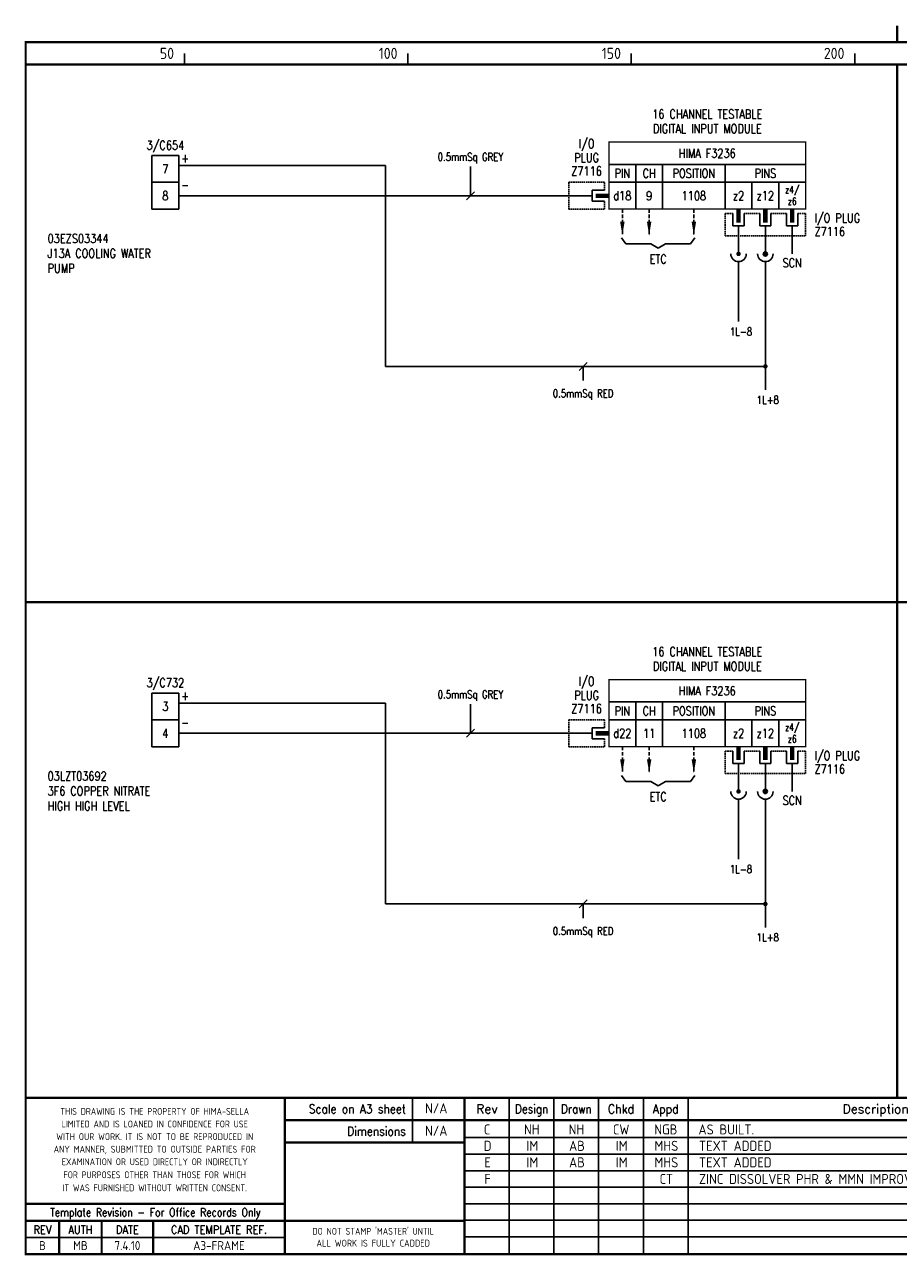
# Model space of a CAD drawing. Extents: x 14 to 408, y 0 to 275.
# Tile 1 of 2: x 14 to 210, y 0 to 275. Entities that reach past the tile are written whole.
import ezdxf
from ezdxf.enums import TextEntityAlignment as Align

# ---------------------------------------------------------------- set-up
doc = ezdxf.new("R2010")
doc.units = 0
doc.header["$LTSCALE"] = 0.25
doc.header["$MEASUREMENT"] = 0
doc.linetypes.add('HIDDEN2', pattern=[4.7625, 3.175, -1.5875])
doc.layers.get('0').update_dxf_attribs({"color": 41, "linetype": 'CONTINUOUS'})
for name, color, linetype in [('00-DRG_FRAME', 12, 'CONTINUOUS'), ('01-DRAW', 7, 'CONTINUOUS'), ('051-TEXT', 2, 'CONTINUOUS'), ('DIM', 3, 'CONTINUOUS'), ('LAB', 2, 'CONTINUOUS'), ('RACK', 2, 'CONTINUOUS'), ('SLOT', 2, 'CONTINUOUS'), ('SNA', 2, 'CONTINUOUS'), ('TEXT', 2, 'CONTINUOUS'), ('TPOL', 3, 'CONTINUOUS'), ('XR_FUNCTION', 2, 'CONTINUOUS'), ('XR_MAIN', 2, 'CONTINUOUS')]:
    doc.layers.add(name, color=color, linetype=linetype)
doc.styles.add('CROSSREF', font='romans.shx', dxfattribs={"width": 0.8, "height": 2})
doc.styles.add('FUNCTION', font='ROMANS.shx', dxfattribs={"width": 0.8, "height": 2.5})
doc.styles.add('ISO', font='iso.shx')
doc.styles.add('PINS', font='ROMANS.shx', dxfattribs={"width": 0.8, "height": 2.5})
doc.styles.add('RACK', font='ROMANS.shx', dxfattribs={"width": 0.8, "height": 2.5})
doc.styles.add('ROMAND', font='ROMAND')
doc.styles.add('ROMANS', font='romans.shx', dxfattribs={"width": 0.8})
doc.styles.add('SLOT', font='romans.shx', dxfattribs={"width": 0.8, "height": 2})
doc.styles.add('SYMBOL', font='ROMANS.shx', dxfattribs={"width": 0.8, "height": 20})

# ---------------------------------------------------------------- blocks, each defined once
blk = doc.blocks.new('A3-REVA')
at = {"layer": '051-TEXT', "style": 'ISO'}
for tag, p in [('DESIGNED', (292.01, 31.7)), ('A', (117.73, 27.28)), ('DES', (127.73, 27.28)), ('DRN', (137.73, 27.28)), ('CHKD', (147.73, 27.28)), ('APPD', (157.73, 27.28)), ('DATE', (256, 27.28)), ('DRAWN', (291.72, 26.77)), ('CHECKED', (291.72, 21.89)), ('APPD', (291.65, 16.79)), ('DATE', (291.92, 11.96))]:
    blk.add_attdef(tag, text='', height=2.25, dxfattribs=at).set_placement(p, align=Align.CENTER)
blk.add_attdef('DESCRIPTION', (165.03, 27.28), '', height=2.25, dxfattribs=at)
blk = doc.blocks.new('A3-REVB')
at = {"layer": '051-TEXT', "style": 'ISO'}
for tag, p in [('A', (124.85, -20.36)), ('DES', (134.85, -20.36)), ('DRN', (144.85, -20.36)), ('CHKD', (154.85, -20.36)), ('APPD', (164.85, -20.36)), ('DATE', (263.12, -20.36))]:
    blk.add_attdef(tag, text='', height=2.25, dxfattribs=at).set_placement(p, align=Align.CENTER)
blk.add_attdef('DESCRIPTION', (172.15, -20.36), '', height=2.25, dxfattribs=at)
blk = doc.blocks.new('A3-CONTRACT')
at = {"layer": '051-TEXT', "color": 41, "style": 'ISO'}
for tag, height, p in [('SCALE', 2.25, (106.71, 31.82)), ('DIMS', 2.25, (106.71, 26.8)), ('CONTRACT', 4.5, (344.94, 3.1)), ('CAD-REF', 2.25, (283.73, 1.84))]:
    blk.add_attdef(tag, text='', height=height, dxfattribs=at).set_placement(p, align=Align.CENTER)
for tag, p in [('TITLE_2', (303.86, 17.28)), ('TITLE_3', (303.79, 12.78))]:
    blk.add_attdef(tag, p, '', height=2.25, dxfattribs=at)
blk = doc.blocks.new('F3236-09')
for p, q in [((44, 7), (0, 7)), ((6, 7), (6, -3)), ((12, 7), (12, -3)), ((26, 7), (26, -3)), ((44, 3), (0, 3)), ((32, 3), (32, -3)), ((38, 3), (38, -3)), ((-3.75, 0), (-9, 0)), ((-3.75, 1.25), (-3.75, -1.25)), ((-1, 1.25), (-3.75, 1.25)), ((-3.75, -1.25), (-1, -1.25)), ((27.75, -4), (27.75, -6.75)), ((30.25, -6.75), (30.25, -4)), ((33.75, -4), (33.75, -6.75)), ((36.25, -6.75), (36.25, -4)), ((39.75, -4), (39.75, -6.75)), ((42.25, -6.75), (42.25, -4)), ((27.75, -6.75), (30.25, -6.75)), ((29, -6.75), (29, -9)), ((33.75, -6.75), (36.25, -6.75)), ((35, -6.75), (35, -9)), ((39.75, -6.75), (42.25, -6.75)), ((41, -6.75), (41, -9)), ((41, -13), (41, -9))]:
    blk.add_line(p, q)
at = {"const_width": 0.3}
blk.add_lwpolyline([(44, 12), (0, 12), (0, -3), (44, -3)], close=True, dxfattribs=at)
at = {"color": 3, "linetype": 'HIDDEN2', "ltscale": 0.4}
for points in [[(-1, 1.25), (-1, 3), (-9, 3), (-9, -3), (-1, -3), (-1, -1.25)], [(27.75, -4), (26, -4), (26, -9), (44, -9), (44, -4), (42.25, -4)], [(33.75, -4), (30.25, -4)], [(39.75, -4), (36.25, -4)]]:
    blk.add_lwpolyline(points, dxfattribs=at)
blk.add_lwpolyline([(-3, 0, 1, 1, 0), (0, 0, 0.5, 0.5, 0)], format="xyseb")
at = {"const_width": 1}
for points in [[(29, -6), (29, -3)], [(35, -6), (35, -3)], [(41, -6), (41, -3)]]:
    blk.add_lwpolyline(points, dxfattribs=at)
at = {"layer": 'LAB', "style": 'PINS', "width": 0.8, "flags": 1}
blk.add_attdef('LAB1', text='', height=1.5, dxfattribs=at).set_placement((48, 2.5), align=Align.MIDDLE_LEFT)
at = {"layer": 'RACK', "style": 'RACK', "width": 0.8}
blk.add_attdef('SLOT', text='', height=2, dxfattribs=at).set_placement((19, 0), align=Align.MIDDLE)
at = {"layer": 'SLOT', "style": 'SLOT', "width": 0.8}
blk.add_attdef('ADD1', text='', height=2, dxfattribs=at).set_placement((9, 0), align=Align.MIDDLE)
at = {"layer": 'SNA', "style": 'SYMBOL', "width": 0.8, "flags": 1}
blk.add_attdef('SNA', (48, 8), '', height=1.5, dxfattribs=at)
at = {"layer": 'TEXT', "style": 'ROMANS', "width": 0.8}
for s, p in [('16 CHANNEL TESTABLE', (22, 17.25)), ('DIGITAL INPUT MODULE', (22, 14))]:
    blk.add_text(s, height=2, dxfattribs=at).set_placement(p, align=Align.CENTER)
for s, height, p in [('I/O', 2, (-5, 11.5)), ('PLUG', 2, (-5, 8.5)), ('HIMA F3236', 2, (22, 9.5)), ('Z7116', 2, (-5, 5.5)), ('PIN', 2, (3, 5)), ('CH', 2, (9, 5)), ('POSITION', 2, (19, 5)), ('PINS', 2, (35, 5)), ('d18', 2, (3, 0)), ('z2', 2, (29, 0)), ('z12', 2, (35, 0)), ('z4/', 1.6, (41, 1.25)), ('z6', 1.6, (41, -1.25)), ('SCN', 2, (41, -15))]:
    blk.add_text(s, height=height, dxfattribs=at).set_placement(p, align=Align.MIDDLE)
for s, p in [('I/O PLUG', (46, -5)), ('Z7116', (46, -8))]:
    blk.add_text(s, height=2, dxfattribs=at).set_placement(p, align=Align.MIDDLE_LEFT)
at = {"layer": 'TPOL', "style": 'PINS', "width": 0.8, "flags": 1}
blk.add_attdef('CN2', text='', height=1, dxfattribs=at).set_placement((-9, 0), align=Align.MIDDLE_LEFT)
at = {"layer": 'TPOL', "color": 2, "style": 'PINS', "width": 0.8}
blk.add_attdef('CN1', text='', height=2, dxfattribs=at).set_placement((3, 0), align=Align.MIDDLE)
at = {"layer": 'TPOL', "style": 'PINS', "width": 0.8, "flags": 1}
for tag, p in [('CN3', (29, -9)), ('CN4', (35, -9))]:
    blk.add_attdef(tag, text='', height=1, dxfattribs=at).set_placement(p, align=Align.BOTTOM_CENTER)
at = {"layer": 'XR_FUNCTION', "style": 'FUNCTION', "width": 0.8, "flags": 1}
blk.add_attdef('XR_FUNCTION', (48, 10), '', height=1.5, dxfattribs=at)
at = {"layer": 'XR_MAIN', "style": 'CROSSREF', "width": 0.8, "flags": 1}
blk.add_attdef('XR_MAIN', (48, 4), '', height=1.5, dxfattribs=at)
blk = doc.blocks.new('F3236-11')
for p, q in [((44, 7), (0, 7)), ((6, 7), (6, -3)), ((12, 7), (12, -3)), ((26, 7), (26, -3)), ((44, 3), (0, 3)), ((32, 3), (32, -3)), ((38, 3), (38, -3)), ((-3.75, 0), (-9, 0)), ((-3.75, 1.25), (-3.75, -1.25)), ((-1, 1.25), (-3.75, 1.25)), ((-3.75, -1.25), (-1, -1.25)), ((27.75, -4), (27.75, -6.75)), ((30.25, -6.75), (30.25, -4)), ((33.75, -4), (33.75, -6.75)), ((36.25, -6.75), (36.25, -4)), ((39.75, -4), (39.75, -6.75)), ((42.25, -6.75), (42.25, -4)), ((27.75, -6.75), (30.25, -6.75)), ((29, -6.75), (29, -9)), ((33.75, -6.75), (36.25, -6.75)), ((35, -6.75), (35, -9)), ((39.75, -6.75), (42.25, -6.75)), ((41, -6.75), (41, -9)), ((41, -13), (41, -9))]:
    blk.add_line(p, q)
at = {"const_width": 0.3}
blk.add_lwpolyline([(44, 12), (0, 12), (0, -3), (44, -3)], close=True, dxfattribs=at)
at = {"color": 3, "linetype": 'HIDDEN2', "ltscale": 0.4}
for points in [[(-1, 1.25), (-1, 3), (-9, 3), (-9, -3), (-1, -3), (-1, -1.25)], [(27.75, -4), (26, -4), (26, -9), (44, -9), (44, -4), (42.25, -4)], [(33.75, -4), (30.25, -4)], [(39.75, -4), (36.25, -4)]]:
    blk.add_lwpolyline(points, dxfattribs=at)
blk.add_lwpolyline([(-3, 0, 1, 1, 0), (0, 0, 0.5, 0.5, 0)], format="xyseb")
at = {"const_width": 1}
for points in [[(29, -6), (29, -3)], [(35, -6), (35, -3)], [(41, -6), (41, -3)]]:
    blk.add_lwpolyline(points, dxfattribs=at)
at = {"layer": 'LAB', "style": 'PINS', "width": 0.8, "flags": 1}
blk.add_attdef('LAB1', text='', height=1.5, dxfattribs=at).set_placement((48, 2.5), align=Align.MIDDLE_LEFT)
at = {"layer": 'RACK', "style": 'RACK', "width": 0.8}
blk.add_attdef('SLOT', text='', height=2, dxfattribs=at).set_placement((19, 0), align=Align.MIDDLE)
at = {"layer": 'SLOT', "style": 'SLOT', "width": 0.8}
blk.add_attdef('ADD1', text='', height=2, dxfattribs=at).set_placement((9, 0), align=Align.MIDDLE)
at = {"layer": 'SNA', "style": 'SYMBOL', "width": 0.8, "flags": 1}
blk.add_attdef('SNA', (48, 8), '', height=1.5, dxfattribs=at)
at = {"layer": 'TEXT', "style": 'ROMANS', "width": 0.8}
for s, p in [('16 CHANNEL TESTABLE', (22, 17.25)), ('DIGITAL INPUT MODULE', (22, 14))]:
    blk.add_text(s, height=2, dxfattribs=at).set_placement(p, align=Align.CENTER)
for s, height, p in [('I/O', 2, (-5, 11.5)), ('PLUG', 2, (-5, 8.5)), ('HIMA F3236', 2, (22, 9.5)), ('Z7116', 2, (-5, 5.5)), ('PIN', 2, (3, 5)), ('CH', 2, (9, 5)), ('POSITION', 2, (19, 5)), ('PINS', 2, (35, 5)), ('d22', 2, (3, 0)), ('z2', 2, (29, 0)), ('z12', 2, (35, 0)), ('z4/', 1.6, (41, 1.25)), ('z6', 1.6, (41, -1.25)), ('SCN', 2, (41, -15))]:
    blk.add_text(s, height=height, dxfattribs=at).set_placement(p, align=Align.MIDDLE)
for s, p in [('I/O PLUG', (46, -5)), ('Z7116', (46, -8))]:
    blk.add_text(s, height=2, dxfattribs=at).set_placement(p, align=Align.MIDDLE_LEFT)
at = {"layer": 'TPOL', "style": 'PINS', "width": 0.8, "flags": 1}
blk.add_attdef('CN2', text='', height=1, dxfattribs=at).set_placement((-9, 0), align=Align.MIDDLE_LEFT)
at = {"layer": 'TPOL', "color": 2, "style": 'PINS', "width": 0.8}
blk.add_attdef('CN1', text='', height=2, dxfattribs=at).set_placement((3, 0), align=Align.MIDDLE)
at = {"layer": 'TPOL', "style": 'PINS', "width": 0.8, "flags": 1}
for tag, p in [('CN3', (29, -9)), ('CN4', (35, -9))]:
    blk.add_attdef(tag, text='', height=1, dxfattribs=at).set_placement(p, align=Align.BOTTOM_CENTER)
at = {"layer": 'XR_FUNCTION', "style": 'FUNCTION', "width": 0.8, "flags": 1}
blk.add_attdef('XR_FUNCTION', (48, 10), '', height=1.5, dxfattribs=at)
at = {"layer": 'XR_MAIN', "style": 'CROSSREF', "width": 0.8, "flags": 1}
blk.add_attdef('XR_MAIN', (48, 4), '', height=1.5, dxfattribs=at)

msp = doc.modelspace()

# ---------------------------------------------------------------- linework, layer by layer
at = {"layer": '00-DRG_FRAME'}
for p, q in [((50, 266.5), (50, 269)), ((100, 266.5), (100, 269)), ((150, 266.5), (150, 269)), ((200, 266.5), (200, 269)), ((101.01, 35.5), (101.01, 25.5)), ((122.7, 35.5), (122.7, 0.5)), ((132.7, 0.5), (132.7, 35.5)), ((142.7, 0.5), (142.7, 35.5)), ((152.7, 35.5), (152.7, 0.5)), ((162.7, 35.5), (162.7, 0.5)), ((265, 26.59), (112.7, 26.59)), ((265, 22.89), (112.7, 22.89)), ((265, 19.19), (112.7, 19.19)), ((265, 15.49), (112.7, 15.49)), ((265, 11.79), (112.7, 11.79)), ((265, 8.09), (112.7, 8.09)), ((72.5, 4.25), (14.5, 4.25)), ((265, 4.39), (112.7, 4.39))]:
    msp.add_line(p, q, dxfattribs=at)
at = {"layer": '00-DRG_FRAME', "const_width": 0.5}
for points in [[(209.5, 271.5), (209.5, 275.18)], [(209.5, 271.5), (209.5, 275.18)], [(14.5, 266.5), (404.5, 266.5)], [(209.5, 35.5), (209.5, 266.5)], [(14.5, 146.31), (404.5, 146.31)], [(404.5, 35.5), (14.5, 35.5)], [(72.5, 0.5), (72.5, 35.5)], [(112.7, 0.5), (112.7, 35.5)], [(265, 30.5), (72.5, 30.5)], [(112.7, 25.5), (72.5, 25.5)], [(14.5, 11.75), (72.5, 11.75)], [(14.5, 8), (72.5, 8)], [(22, 0.5), (22, 8)], [(31.5, 0.5), (31.5, 8)], [(43, 0.5), (43, 8)], [(112.7, 8), (72.5, 8)]]:
    msp.add_lwpolyline(points, dxfattribs=at)
msp.add_lwpolyline([(14.5, 0.5), (404.5, 0.5), (404.5, 271.5), (14.5, 271.5)], close=True, dxfattribs=at)
at = {"layer": '01-DRAW'}
for p, q in [((42.75, 246.17), (48.75, 246.17)), ((42.75, 240.17), (42.75, 246.17)), ((48.75, 246.17), (48.75, 240.17)), ((48.75, 243.92), (95, 243.92)), ((95, 243.92), (95, 199.01)), ((42.75, 234.17), (42.75, 240.17)), ((48.75, 240.17), (42.75, 240.17)), ((48.75, 240.17), (48.75, 234.17)), ((136, 237.17), (48.75, 237.17)), ((47.07, 234.17), (42.75, 234.17)), ((42.75, 234.17), (48.75, 234.17)), ((147.8, 227.73), (148.77, 226.43)), ((148.77, 226.43), (154.38, 226.43)), ((154.38, 226.43), (156, 225.46)), ((157.62, 226.43), (156, 225.46)), ((157.62, 226.43), (163.23, 226.43)), ((164.2, 227.73), (163.23, 226.43)), ((174, 228.17), (174, 224.17)), ((180, 228.17), (180, 224.17)), ((180, 228.17), (180, 224.17)), ((174, 222.44), (174, 209.04)), ((180, 222.44), (180, 193.79)), ((180, 222.44), (180, 193.79)), ((180, 199.01), (95, 199.01)), ((42.75, 125.98), (48.75, 125.98)), ((42.75, 119.98), (42.75, 125.98)), ((48.75, 125.98), (48.75, 119.98)), ((48.75, 123.73), (95, 123.73)), ((95, 123.73), (95, 78.82)), ((42.75, 113.98), (42.75, 119.98)), ((48.75, 119.98), (42.75, 119.98)), ((48.75, 119.98), (48.75, 113.98)), ((136, 116.98), (48.75, 116.98)), ((47.07, 113.98), (42.75, 113.98)), ((42.75, 113.98), (48.75, 113.98)), ((147.8, 107.53), (148.77, 106.24)), ((164.2, 107.53), (163.23, 106.24)), ((174, 107.98), (174, 103.98)), ((180, 107.98), (180, 103.98)), ((180, 107.98), (180, 103.98)), ((148.77, 106.24), (154.38, 106.24)), ((154.38, 106.24), (156, 105.26)), ((157.62, 106.24), (156, 105.26)), ((157.62, 106.24), (163.23, 106.24)), ((174, 102.25), (174, 88.85)), ((180, 102.25), (180, 73.59)), ((180, 102.25), (180, 73.59)), ((180, 78.82), (95, 78.82))]:
    msp.add_line(p, q, dxfattribs=at)
at = {"layer": '01-DRAW', "linetype": 'HIDDEN2'}
for p, q in [((148, 234.17), (148, 228.34)), ((154, 234.17), (154, 228.34)), ((164, 234.17), (164, 228.34)), ((148, 113.98), (148, 108.15)), ((154, 113.98), (154, 108.15)), ((164, 113.98), (164, 108.15))]:
    msp.add_line(p, q, dxfattribs=at)
at = {"layer": '01-DRAW', "const_width": 0.5}
for points in [[(173.75, 224.17, 1), (174.25, 224.17, 1)], [(179.75, 224.17, 1), (180.25, 224.17, 1)], [(179.75, 199.01, 1), (180.25, 199.01, 1)], [(173.75, 103.98, 1), (174.25, 103.98, 1)], [(179.75, 103.98, 1), (180.25, 103.98, 1)], [(179.75, 78.82, 1), (180.25, 78.82, 1)]]:
    msp.add_lwpolyline(points, format="xyb", close=True, dxfattribs=at)
at = {"layer": '01-DRAW'}
for centre, radius in [((180, 224.17), 0.475), ((180, 224.17), 0.389), ((180, 224.17), 0.302), ((180, 224.17), 0.216), ((180, 224.17), 0.13), ((180, 224.17), 0.0432), ((180, 103.98), 0.475), ((180, 103.98), 0.389), ((180, 103.98), 0.302), ((180, 103.98), 0.216), ((180, 103.98), 0.13), ((180, 103.98), 0.0432)]:
    msp.add_circle(centre, radius, dxfattribs=at)
for centre in [(174, 224.17), (180, 224.17), (180, 224.17), (174, 103.98), (180, 103.98), (180, 103.98)]:
    msp.add_arc(centre, 1.73, 180, 0, dxfattribs=at)
for points in [[(148.5, 231.36), (147.5, 231.36), (148, 228.34)], [(154.5, 231.36), (153.5, 231.36), (154, 228.34)], [(164.5, 231.36), (163.5, 231.36), (164, 228.34)], [(148.5, 111.17), (147.5, 111.17), (148, 108.15)], [(154.5, 111.17), (153.5, 111.17), (154, 108.15)], [(164.5, 111.17), (163.5, 111.17), (164, 108.15)]]:
    msp.add_solid(points, dxfattribs=at)
at = {"layer": 'DIM'}
for p, q in [((114, 237.17), (114, 243.72)), ((113.1, 236.27), (114.9, 238.07)), ((138.31, 198.11), (140.11, 199.91)), ((139.21, 195.83), (139.21, 199.01)), ((114, 116.98), (114, 123.52)), ((113.1, 116.08), (114.9, 117.88)), ((138.31, 77.92), (140.11, 79.72)), ((139.21, 75.64), (139.21, 78.82))]:
    msp.add_line(p, q, dxfattribs=at)

# ---------------------------------------------------------------- block references
at = {"layer": '00-DRG_FRAME'}
for name, p, values in [('A3-CONTRACT', (-0.35, 0.19), {'TITLE_2': 'ICI SYNETIX SCHEDULE - No.3 AND No.7 PLANTS', 'TITLE_3': 'FISHER-ROSEMOUNTP.O. No.  99003994', 'CAD-REF': '10265-P3-093', 'CONTRACT': 'C10265H-P3', 'SCALE': 'N/A', 'DIMS': 'N/A'}), ('A3-REVB', (-7, 43.98), {'A': 'D', 'DES': 'IM', 'DRN': 'AB', 'CHKD': 'IM', 'APPD': 'MHS', 'DESCRIPTION': 'TEXT ADDED', 'DATE': '11.08.11'}), ('A3-REVB', (-7, 40.28), {'A': 'E', 'DES': 'IM', 'DRN': 'AB', 'CHKD': 'IM', 'APPD': 'MHS', 'DESCRIPTION': 'TEXT ADDED', 'DATE': '06.10.11'}), ('A3-REVB', (-7, 36.58), {'A': 'F', 'APPD': 'CT', 'DESCRIPTION': 'ZINC DISSOLVER PHR & MMN IMPROVEMENTS', 'DATE': '11.08.11'})]:
    msp.add_blockref(name, p, dxfattribs=at).add_auto_attribs(values)
ref = msp.add_blockref('A3-REVA', (0, 0), dxfattribs=at)
ref.add_attrib('A', 'C', dxfattribs={"layer": '051-TEXT', "height": 2.25, "style": 'ISO'}).set_placement((117.73, 27.28), align=Align.CENTER)
ref.add_attrib('DES', 'NH', dxfattribs={"layer": '051-TEXT', "height": 2.25, "style": 'ISO'}).set_placement((127.73, 27.28), align=Align.CENTER)
ref.add_attrib('DRN', 'NH', dxfattribs={"layer": '051-TEXT', "height": 2.25, "style": 'ISO'}).set_placement((137.73, 27.28), align=Align.CENTER)
ref.add_attrib('CHKD', 'CW', dxfattribs={"layer": '051-TEXT', "height": 2.25, "style": 'ISO'}).set_placement((147.73, 27.28), align=Align.CENTER)
ref.add_attrib('APPD', 'NGB', dxfattribs={"layer": '051-TEXT', "height": 2.25, "style": 'ISO'}).set_placement((157.73, 27.28), align=Align.CENTER)
ref.add_attrib('DESCRIPTION', 'AS BUILT.', (165.03, 27.28), dxfattribs={"layer": '051-TEXT', "height": 2.25, "style": 'ISO'})
ref.add_attrib('DATE', '06.06.00', dxfattribs={"layer": '051-TEXT', "height": 2.25, "style": 'ISO'}).set_placement((256, 27.28), align=Align.CENTER)
ref.add_attrib('DESIGNED', 'NH', dxfattribs={"layer": '051-TEXT', "height": 2.25, "style": 'ISO'}).set_placement((292.01, 31.7), align=Align.CENTER)
ref.add_attrib('DRAWN', 'NH', dxfattribs={"layer": '051-TEXT', "height": 2.25, "style": 'ISO'}).set_placement((291.72, 26.77), align=Align.CENTER)
ref.add_attrib('CHECKED', 'CW', dxfattribs={"layer": '051-TEXT', "height": 2.25, "style": 'ISO'}).set_placement((291.72, 21.89), align=Align.CENTER)
ref.add_attrib('APPD', 'NGB', dxfattribs={"layer": '051-TEXT', "height": 2.25, "style": 'ISO'}).set_placement((291.65, 16.79), align=Align.CENTER)
ref.add_attrib('DATE', '29.03.00', dxfattribs={"layer": '051-TEXT', "height": 2.25, "style": 'ISO'}).set_placement((291.92, 11.96), align=Align.CENTER)
at = {"layer": '01-DRAW'}
for name, p, values in [('F3236-09', (145, 237.17), {'CN1': 'd18', 'SLOT': '1108', 'ADD1': '9'}), ('F3236-11', (145, 116.98), {'CN1': 'd22', 'SLOT': '1108', 'ADD1': '11'})]:
    msp.add_blockref(name, p, dxfattribs=at).add_auto_attribs(values)

# ---------------------------------------------------------------- texts
at = {"layer": '00-DRG_FRAME', "style": 'ISO'}
for s, p in [('50', (47.69, 267.75)), ('100', (97.69, 267.75)), ('150', (147.69, 267.75)), ('200', (197.69, 267.75))]:
    msp.add_text(s, height=2.5, dxfattribs=at).set_placement(p, align=Align.RIGHT)
at = {"layer": '00-DRG_FRAME', "color": 3, "style": 'ISO'}
for s, width, p in [('THIS DRAWING IS THE PROPERTY OF HIMA-SELLA', 0.9, (43.36, 32.44)), ("DO NOT STAMP 'MASTER' UNTIL", 0.95, (92.25, 5.79))]:
    msp.add_text(s, height=1.53, dxfattribs=dict(at, width=width)).set_placement(p, align=Align.MIDDLE)
at = {"layer": '00-DRG_FRAME', "color": 4, "style": 'ROMAND', "width": 0.87}
for s, p in [('Scale on A3 sheet', (99.54, 32)), ('Dimensions', (99.54, 27.01))]:
    msp.add_text(s, height=2, dxfattribs=at).set_placement(p, align=Align.RIGHT)
at = {"layer": '00-DRG_FRAME', "color": 4, "style": 'ROMAND'}
for s, p in [('Rev', (117.7, 32)), ('Description', (204.69, 32))]:
    msp.add_text(s, height=2, dxfattribs=at).set_placement(p, align=Align.CENTER)
for s, width, p in [('Design', 0.85, (127.7, 32)), ('Drawn', 0.85, (137.7, 32)), ('Chkd', 0.9, (147.7, 32)), ('Appd', 0.9, (157.7, 32))]:
    msp.add_text(s, height=2, dxfattribs=dict(at, width=width)).set_placement(p, align=Align.CENTER)
at = {"layer": '00-DRG_FRAME', "color": 3, "style": 'ISO'}
for s, width, p in [('LIMITED AND IS LOANED IN CONFIDENCE FOR USE', 0.9, (43.36, 29.62)), ('WITH OUR WORK. IT IS NOT TO BE REPRODUCED IN', 0.87, (43.36, 26.81)), ('ANY MANNER, SUBMITTED TO OUTSIDE PARTIES FOR', 0.87, (43.36, 23.99)), ('EXAMINATION OR USED DIRECTLY OR INDIRECTLY', 0.9, (43.36, 21.18)), ('FOR PURPOSES OTHER THAN THOSE FOR WHICH', 0.9, (43.36, 18.27)), ('IT WAS FURNISHED WITHOUT WRITTEN CONSENT.', 0.9, (43.36, 15.35))]:
    msp.add_text(s, height=1.53, dxfattribs=dict(at, width=width)).set_placement(p, align=Align.MIDDLE_CENTER)
at = {"layer": '00-DRG_FRAME', "color": 4, "style": 'ROMAND'}
for s, width, p in [('Template Revision - For Office Records Only', 0.85, (43.5, 9.62)), ('REV', 0.9, (18.25, 6)), ('AUTH', 0.9, (26.75, 6)), ('DATE', 0.9, (37.25, 6)), ('CAD TEMPLATE REF.', 0.9, (57.75, 6))]:
    msp.add_text(s, height=1.8, dxfattribs=dict(at, width=width)).set_placement(p, align=Align.MIDDLE)
at = {"layer": '00-DRG_FRAME', "color": 41, "style": 'ISO'}
for s, p in [('B', (18.25, 1.45)), ('MB', (26.75, 1.45)), ('7.4.10', (37.25, 1.45)), ('A3-FRAME', (57.75, 1.45))]:
    msp.add_text(s, height=2, dxfattribs=at).set_placement(p, align=Align.CENTER)
at = {"layer": '00-DRG_FRAME', "color": 3, "style": 'ISO'}
msp.add_text('ALL WORK IS FULLY CADDED', height=1.53, dxfattribs=at).set_placement((92.25, 2.98), align=Align.MIDDLE_CENTER)
at = {"layer": '01-DRAW', "style": 'ROMANS', "width": 0.8}
for s, p in [('+', (51.07, 244.57)), ('-', (51.07, 238.57)), ('+', (51.07, 124.38)), ('-', (51.07, 118.38))]:
    msp.add_text(s, height=2, dxfattribs=at).set_placement(p, align=Align.RIGHT)
at = {"layer": '01-DRAW', "color": 2, "style": 'ROMANS', "width": 0.8}
for p in [(156, 222), (156, 101.81)]:
    msp.add_text('ETC', height=2, dxfattribs=at).set_placement(p, align=Align.CENTER)
at = {"layer": '01-DRAW', "style": 'ROMANS', "width": 0.8}
for s, p in [('1L-8', (172.06, 205.93)), ('1L+8', (178.06, 190.67)), ('1L-8', (172.06, 85.74)), ('1L+8', (178.06, 70.48))]:
    msp.add_text(s, height=1.75, dxfattribs=at).set_placement(p)
at = {"layer": '01-DRAW', "char_height": 2, "attachment_point": 5, "style": 'ROMANS'}
for s, insert in [('7', (45.75, 243.17)), ('8', (45.75, 237.17)), ('3', (45.75, 122.98)), ('4', (45.75, 116.98))]:
    msp.add_mtext_dynamic_manual_height_columns(s, width=6, gutter_width=12.5, heights=[5.95], dxfattribs=dict(at, insert=insert))
at = {"layer": '051-TEXT', "style": 'ROMANS', "width": 0.8}
for s, p in [('3/C654', (45.75, 247.47)), ('3/C732', (45.75, 127.28))]:
    msp.add_text(s, height=2, dxfattribs=at).set_placement(p, align=Align.CENTER)
at = {"layer": 'DIM', "style": 'ROMANS', "width": 0.8}
for s, p in [('0.5mmSq GREY', (114, 244.98)), ('0.5mmSq RED', (139.21, 192.09)), ('0.5mmSq GREY', (114, 124.79)), ('0.5mmSq RED', (139.21, 71.9))]:
    msp.add_text(s, height=1.75, dxfattribs=at).set_placement(p, align=Align.CENTER)
at = {"layer": 'TEXT', "char_height": 2, "width": 47.7416, "attachment_point": 1, "style": 'ROMANS'}
for s, insert in [('03EZS03344\\PJ13A COOLING WATER\\PPUMP', (19.4, 228.61)), ('03LZT03692\\P3F6 COPPER NITRATE\\PHIGH HIGH LEVEL', (19.4, 108.41))]:
    msp.add_mtext(s, dxfattribs=dict(at, insert=insert))

doc.saveas('drawing.dxf')
